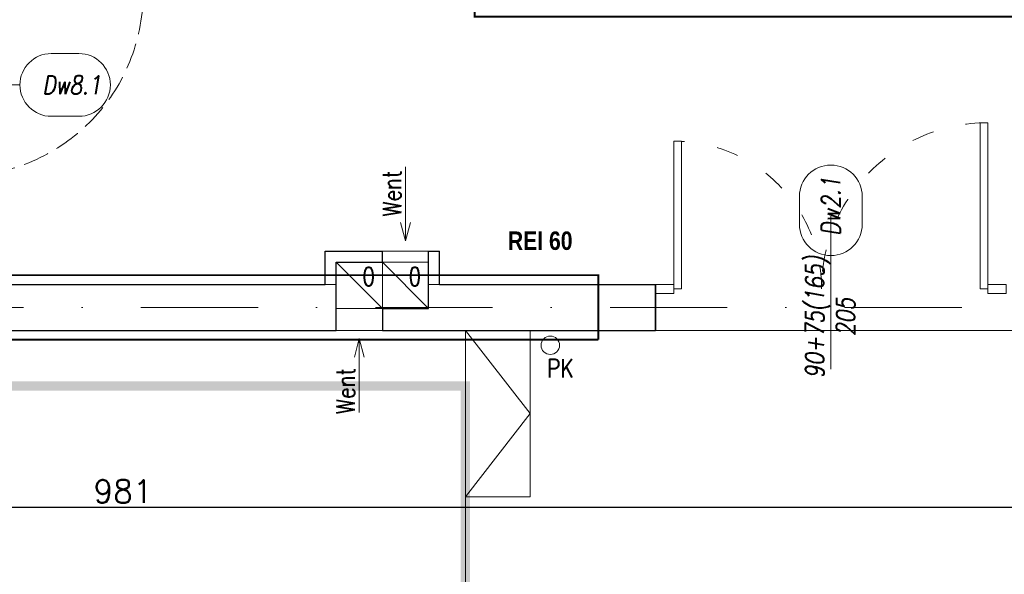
# Model space of a CAD drawing. Header units: millimetres. Extents: x 28291 to 177760, y -399809 to -170937.
# Tile 173 of 256: x 54420 to 54954, y -195084 to -194783. Entities that reach past the tile are written whole.
import ezdxf
from ezdxf.enums import TextEntityAlignment as Align

# ---------------------------------------------------------------- set-up
doc = ezdxf.new("R2010")
doc.units = ezdxf.units.MM
for name, pattern in [('2_3', [1, 0.5, -0.5]), ('ACAD_ISO03W100', [30, 12, -18]), ('CENTER', [0.6, 0.375, -0.075, 0.075, -0.075]), ('DASHDOT', [25.4, 12.7, -6.35, 0, -6.35]), ('Hidden Line', [391.222223, 282.222223, -109]), ('STRICHLINIE', [0.75, 0.5, -0.25])]:
    doc.linetypes.add(name, pattern=pattern)
doc.layers.get('0').update_dxf_attribs({"lineweight": 0})
for name, color, linetype, lineweight in [('! WYPOSAŻENIE', 252, 'Continuous', 5), ('!! 0_ Istn-sciany', 3, 'Continuous', 30), ('!! 0_ Istn-widok', 1, 'Continuous', 15), ('!! 0_Istn-drzwi', 1, 'Continuous', 13), ('!! 0_Istn-went', 5, 'Continuous', 13), ('!! 1  WYDZIELENIE PPOŻ', 252, 'Continuous', 0), ('!! 1_PROJ Sciany', 2, 'Continuous', 40), ('!! wymiary osi', 250, 'Continuous', 9), ('0-osie-liniA', 14, 'DASHDOT', 5)]:
    doc.layers.add(name, color=color, linetype=linetype, lineweight=lineweight)
for name, color, linetype, lineweight, true_color in [('!! 0_Istn-armatura', 9, 'Continuous', 9, 0x808080), ('!! 1_drzwi-linia - zrealizowane', 7, 'Continuous', 5, 0x7a7a7a), ('!! 1_PROJ SCIANY ZREAL - HATCH', 9, 'Continuous', 0, 0x808080), ('!! 1_PROJ ŚCIANY  - zrealizowane', 9, 'Continuous', 35, 0x808080), ('!! 2_OPIS DRZWI ZREAZL', 7, 'Continuous', 5, 0xb5b5b5), ('!! budowa zmiany', 7, 'Continuous', 5, 0xff2e2e)]:
    doc.layers.add(name, color=color, linetype=linetype, lineweight=lineweight, true_color=true_color)
doc.styles.add('50', font='ROMANS.shx', dxfattribs={"width": 0.8, "height": 10})
doc.styles.add('ARCHETYP', font='romans.shx', dxfattribs={"height": 15})
doc.styles.add('STYLE7', font='ARIALNB.TTF')
doc.styles.add('TXT', font='simplex.shx')
doc.dimstyles.new('DIM50', dxfattribs={"dimscale": 5, "dimtxt": 2.5, "dimasz": 1.5, "dimexe": 0, "dimexo": 0, "dimgap": 0.5, "dimtad": 1, "dimdec": 4, "dimrnd": 0.5, "dimdsep": 46, "dimtxsty": 'TXT', "dimblk1": 'TICK1', "dimblk2": 'TICK1', "dimsah": 1, "dimcen": 0, "dimse1": 1, "dimse2": 1, "dimclrd": 1, "dimclre": 7, "dimclrt": 9, "dimadec": 0, "dimazin": 0, "dimtfac": 1, "dimtdec": 4, "dimtmove": 2, "dimatfit": 3, "dimldrblk": 'TICK1', "dimfxl": 1, "dimtolj": 1, "dimarcsym": 0})

# ---------------------------------------------------------------- blocks, each defined once
blk = doc.blocks.new('BLOK OSI')
at = {"layer": '0-osie-liniA', "ltscale": 5}
blk.add_lwpolyline([(48639.25763, -195002.0883), (55442.2848, -195002.0883)], dxfattribs=at)
blk = doc.blocks.new('TICK1')
at = {"color": 2}
blk.add_line((-1, -1), (1, 1), dxfattribs=at)
at = {"color": 0}
for p, q in [((0, -1.4), (0, 1.4)), ((0, 0), (-1, 0))]:
    blk.add_line(p, q, dxfattribs=at)
blk = doc.blocks.new('*D2437')
at = {"layer": '!! wymiary osi', "color": 1, "lineweight": -2, "transparency": 16777216}
blk.add_line((54959.21, -195047.47), (53993.21, -195047.47), dxfattribs=at)
at = {"layer": 'DEFPOINTS', "color": 0, "transparency": 16777216}
for p in [(53985.71, -194951.59), (54966.71, -194951.59), (53985.71, -195047.47)]:
    blk.add_point(p, dxfattribs=at)
at = {"layer": '!! wymiary osi', "color": 1, "lineweight": -2, "transparency": 16777216, "xscale": 7.5, "yscale": 7.5, "zscale": 7.5, "rotation": 180}
blk.add_blockref('TICK1', (53985.71, -195047.47), dxfattribs=at)
at = {"layer": '!! wymiary osi', "color": 1, "lineweight": -2, "transparency": 16777216, "xscale": 7.5, "yscale": 7.5, "zscale": 7.5}
blk.add_blockref('TICK1', (54966.71, -195047.47), dxfattribs=at)
at = {"layer": '!! wymiary osi', "color": 9, "transparency": 16777216, "insert": (54476.21, -195038.72), "char_height": 12.5, "attachment_point": 5, "style": 'TXT'}
blk.add_mtext('\\A1;981', dxfattribs=at)
blk = doc.blocks.new('drzwi dwuskrzydłowe')
for points in [[(68648.18, -214206.57), (68648.18, -214296.57), (68652.18, -214296.57), (68652.18, -214206.57)], [(68486.18, -214216.57), (68486.18, -214296.57), (68482.18, -214296.57), (68482.18, -214216.57)], [(68482.18, -214294.07), (68472.18, -214294.07), (68472.18, -214299.07), (68482.18, -214299.07)], [(68652.18, -214294.07), (68662.18, -214294.07), (68662.18, -214299.07), (68652.18, -214299.07)]]:
    blk.add_lwpolyline(points, close=True)
at = {"linetype": 'ACAD_ISO03W100', "lineweight": 0}
for centre, radius, start, end in [((68652.18, -214296.57), 90, 90, 180), ((68482.18, -214296.57), 80, 0, 90)]:
    blk.add_arc(centre, radius, start, end, dxfattribs=at)
blk = doc.blocks.new('1_ok-opis')
blk.add_line((0, 111.61), (0, 50))
for points in [[(-17, 128.61), (-17, 143.61)], [(17, 128.61), (17, 143.61)]]:
    blk.add_lwpolyline(points)
for centre, start, end in [((0, 143.61), 0, 180), ((0, 128.61), 180, 0)]:
    blk.add_arc(centre, 17, start, end)
at = {"style": 'ARCHETYP'}
for tag, height, rotation, p in [('NR', 12, 90, (0, 136.9)), ('NR', 12, 270, (0, 136.9)), ('SZEROKOŚĆ', 10, 90, (-8, 78.29)), ('WYSOKOŚĆ', 10, 270, (-8, 78.29)), ('WYSOKOŚĆ', 10, 90, (8, 78.29)), ('SZEROKOŚĆ', 10, 270, (8, 78.29))]:
    blk.add_attdef(tag, text='', height=height, rotation=rotation, dxfattribs=at).set_placement(p, align=Align.MIDDLE)
blk = doc.blocks.new('zaw-dr-90-p')
at = {"color": 2, "linetype": 'CENTER', "ltscale": 0.2}
for p, q in [((12, 0), (-12, 0)), ((0, 12), (0, -12)), ((24.5, 24), (31, 24)), ((24.5, 19), (31, 19))]:
    blk.add_line(p, q, dxfattribs=at)
at = {"ltscale": 0.2}
for p, q in [((10, 12), (6.5, 12)), ((10, 0), (10, 6.5))]:
    blk.add_line(p, q, dxfattribs=at)
blk.add_lwpolyline([(0, 6.5), (23.5, 6.5, 0.414214), (28, 11), (28, 31), (24.5, 31), (24.5, 11, -0.414214), (23.5, 10), (0, 10, 4.561698), (7.6, 6.5), (4.9, 4.2)], format="xyb", dxfattribs=at)
blk.add_lwpolyline([(-0.2, -0.2), (-2.5, -0.2), (-2.5, 0.2), (-0.2, 0.2), (-0.2, 2.5), (0.2, 2.5), (0.2, 0.2), (2.8, 0.2), (2.8, -0.2), (0.2, -0.2), (0.2, -2.8), (-0.2, -2.8)], close=True)
blk.add_lwpolyline([(10, 10), (10, 39), (6.5, 39), (6.5, 10)], dxfattribs=at)
blk.add_circle((0, 0), 6.5, dxfattribs=at)
blk = doc.blocks.new('drzwi 90- sc 12')
for p, q in [((-13620.32, 20410.16), (-13620.32, 20313.77)), ((-13614.92, 20409.86), (-13620.32, 20409.86)), ((-13616.12, 20410.26), (-13620.22, 20410.26)), ((-13616.12, 20410.26), (-13620, 20410.26)), ((-13618.17, 20410.26), (-13616.22, 20410.26)), ((-13618.17, 20410.26), (-13616.22, 20410.26)), ((-13616.12, 20410.26), (-13616.12, 20411.46)), ((-13616.12, 20411.46), (-13615.02, 20411.46)), ((-13614.92, 20411.36), (-13614.92, 20313.77)), ((-13620.32, 20313.47), (-13620.32, 20317.97)), ((-13614.92, 20312.27), (-13614.92, 20317.97)), ((-13614.92, 20313.77), (-13620.32, 20313.77)), ((-13618.22, 20313.37), (-13620.22, 20313.37)), ((-13618.22, 20313.67), (-13618.22, 20313.37)), ((-13618.22, 20313.67), (-13616.42, 20313.67)), ((-13617.77, 20311.12), (-13617.77, 20305.72)), ((-13617.77, 20311.12), (-13617.77, 20305.72)), ((-13616.17, 20309.92), (-13616.17, 20311.02)), ((-13615.92, 20313.17), (-13615.92, 20312.17)), ((-13615.92, 20312.17), (-13615.02, 20312.17)), ((-13715.57, 20308.32), (-13715.57, 20308.56)), ((-13715.57, 20307.69), (-13715.57, 20308.56)), ((-13715.57, 20307.82), (-13715.57, 20308.56)), ((-13715.57, 20307.72), (-13715.37, 20307.72)), ((-13616.17, 20309.92), (-13617.37, 20309.92)), ((-13715.77, 20301.96), (-13716.27, 20301.96)), ((-13616.77, 20301.96), (-13616.27, 20301.96))]:
    blk.add_line(p, q)
for points in [[(-13665.27, 20284.96), (-13665.27, 20325.83)], [(-13615.57, 20309.64), (-13615.32, 20309.64), (-13615.32, 20309.82), (-13616.32, 20309.82), (-13616.32, 20309.64), (-13615.92, 20309.64)]]:
    blk.add_lwpolyline(points)
at = {"lineweight": 30}
for points in [[(-13716.27, 20308.92), (-13721.27, 20308.92)], [(-13716.27, 20308.92), (-13716.27, 20296.92)], [(-13614.27, 20308.92), (-13609.27, 20308.92)], [(-13614.27, 20308.92), (-13614.27, 20296.92)]]:
    blk.add_lwpolyline(points, dxfattribs=at)
at = {"ltscale": 0.2}
for points in [[(-13715.57, 20307.51), (-13715.57, 20309.48, 0.414214), (-13715.91, 20309.82), (-13719.43, 20309.82, 0.414214), (-13719.77, 20309.48), (-13719.77, 20308.92), (-13719.59, 20308.92), (-13719.59, 20309.48, -0.414214), (-13719.43, 20309.64), (-13716.97, 20309.64)], [(-13716.97, 20309.64), (-13715.91, 20309.64, -0.414214), (-13715.75, 20309.48), (-13715.75, 20307.51)], [(-13715.75, 20307.76), (-13715.75, 20305.58, 0.414214), (-13715.41, 20305.24), (-13714.96, 20305.24, -0.414214), (-13714.8, 20305.08), (-13714.8, 20304.48, 0.414214), (-13714.46, 20304.14), (-13713.28, 20304.14, 0.414214), (-13712.94, 20304.48), (-13712.94, 20305.15, -1), (-13712.75, 20305.15), (-13712.75, 20301.96, -0.414214), (-13712.91, 20301.8), (-13715.43, 20301.8, -0.414214), (-13715.59, 20301.96), (-13715.59, 20302.52), (-13715.77, 20302.52), (-13715.77, 20301.96, 0.414214), (-13715.43, 20301.62), (-13712.91, 20301.62, 0.414214), (-13712.57, 20301.96), (-13712.57, 20305.15, 1), (-13713.12, 20305.15), (-13713.12, 20304.48, -0.414214), (-13713.28, 20304.32), (-13714.46, 20304.32, -0.414214), (-13714.62, 20304.48), (-13714.62, 20305.08, 0.414214), (-13714.96, 20305.42), (-13715.41, 20305.42, -0.414214), (-13715.57, 20305.58), (-13715.57, 20307.64)], [(-13615.92, 20309.64), (-13616.63, 20309.64, 0.414214), (-13616.79, 20309.48), (-13616.79, 20305.58, -0.414214), (-13617.13, 20305.24), (-13617.58, 20305.24, 0.414214), (-13617.74, 20305.08), (-13617.74, 20304.48, -0.414214), (-13618.08, 20304.14), (-13619.26, 20304.14, -0.414214), (-13619.6, 20304.48), (-13619.6, 20305.15, 1), (-13619.79, 20305.15), (-13619.79, 20301.96, 0.414214), (-13619.63, 20301.8), (-13617.11, 20301.8, 0.414214), (-13616.95, 20301.96), (-13616.95, 20302.52), (-13616.77, 20302.52), (-13616.77, 20301.96, -0.414214), (-13617.11, 20301.62), (-13619.63, 20301.62, -0.414214), (-13619.97, 20301.96), (-13619.97, 20305.15, -1), (-13619.42, 20305.15), (-13619.42, 20304.48, 0.414214), (-13619.26, 20304.32), (-13618.08, 20304.32, 0.414214), (-13617.92, 20304.48), (-13617.92, 20305.08, -0.414214), (-13617.58, 20305.42), (-13617.13, 20305.42, 0.414214), (-13616.97, 20305.58), (-13616.97, 20309.48, -0.414214), (-13616.63, 20309.82), (-13613.11, 20309.82, -0.414214), (-13612.77, 20309.48), (-13612.77, 20308.92), (-13612.95, 20308.92), (-13612.95, 20309.48, 0.414214), (-13613.11, 20309.64), (-13615.57, 20309.64)]]:
    blk.add_lwpolyline(points, format="xyb", dxfattribs=at)
blk.add_lwpolyline([(-13616.79, 20308.82), (-13616.97, 20308.82), (-13616.97, 20307.42), (-13616.79, 20307.42)], close=True)
for centre, radius, start, end in [((-13620.22, 20410.16), 0.1, 90, 180), ((-13615.02, 20411.36), 0.1, 0, 90), ((-13620.22, 20313.47), 0.1, 180, 270), ((-13616.42, 20313.17), 0.5, 0, 90), ((-13616.27, 20311.02), 0.1, 0, 90), ((-13615.02, 20312.27), 0.1, 270, 0)]:
    blk.add_arc(centre, radius, start, end)
at = {"linetype": 'Hidden Line', "lineweight": 9, "ltscale": 0.05}
blk.add_arc((-13615.5, 20305.14), 99.12, 94.8005, 177.6944, dxfattribs=at)
at = {"xscale": 0.09999999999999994, "yscale": 0.09999999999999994, "zscale": 0.09999999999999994, "rotation": 180.0000000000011}
blk.add_blockref('zaw-dr-90-p', (-13614.92, 20310.92), dxfattribs=at)

msp = doc.modelspace()

# ---------------------------------------------------------------- linework, layer by layer
at = {"layer": '!! 0_ Istn-sciany'}
for p, q in [((54585.71142, -194926.5883), (54585.71142, -194908.5883)), ((54641.71142, -194939.5883), (54641.71142, -194908.5883)), ((54647.71142, -194926.5883), (54647.71142, -194908.5883)), ((54591.71142, -194951.5883), (54591.71142, -194914.5883))]:
    msp.add_line(p, q, dxfattribs=at)
for points in [[(54585.71142, -194908.5883), (54616.71142, -194908.5883)], [(54616.71142, -194914.5883), (54616.71142, -194908.5883)], [(54641.71142, -194908.5883), (54647.71142, -194908.5883)], [(54591.71142, -194914.5883), (54616.71142, -194914.5883)], [(54391.71142, -194926.5883), (54585.71142, -194926.5883)], [(54647.71142, -194926.5883), (54764.71142, -194926.5883)], [(54616.71142, -194939.5883), (54641.71142, -194939.5883)], [(54616.71142, -194939.5883), (54616.71142, -194951.5883)], [(54137.71142, -194951.5883), (54591.71142, -194951.5883)], [(54616.71142, -194951.5883), (54764.71142, -194951.5883)]]:
    msp.add_lwpolyline(points, dxfattribs=at)
at = {"layer": '!! 0_ Istn-widok'}
for points in [[(54585.71142, -194926.5883), (54591.71142, -194926.5883)], [(54647.71142, -194926.5883), (54641.71142, -194926.5883)]]:
    msp.add_lwpolyline(points, dxfattribs=at)
at = {"layer": '!! 0_Istn-armatura'}
msp.add_circle((54707.71142, -194959.5883), 5, dxfattribs=at)
at = {"layer": '!! 0_Istn-drzwi'}
msp.add_lwpolyline([(54859.71142, -194889.63254), (54859.71142, -194972.5883)], dxfattribs=at)
at = {"layer": '!! 0_Istn-went'}
for points in [[(54629.21142, -194862.98656), (54629.21142, -194903.03308)], [(54629.21142, -194903.03308), (54626.53193, -194893.03308)], [(54629.21142, -194903.03308), (54631.89092, -194893.03308)], [(54616.71142, -194908.5883), (54641.71142, -194908.5883)], [(54591.71142, -194914.5883), (54616.71142, -194939.5883)], [(54616.71142, -194914.5883), (54641.71142, -194939.5883)], [(54616.71142, -194951.5883), (54591.71142, -194951.5883)], [(54604.21142, -194955.9662), (54601.53193, -194965.9662)], [(54604.21142, -194996.01273), (54604.21142, -194955.9662)], [(54604.21142, -194955.9662), (54606.89092, -194965.9662)]]:
    msp.add_lwpolyline(points, dxfattribs=at)
for points in [[(54591.71142, -194939.5883), (54616.71142, -194939.5883), (54616.71142, -194914.5883), (54591.71142, -194914.5883)], [(54616.71142, -194939.5883), (54641.71142, -194939.5883), (54641.71142, -194914.5883), (54616.71142, -194914.5883)]]:
    msp.add_lwpolyline(points, close=True, dxfattribs=at)
at = {"layer": '!! 1  WYDZIELENIE PPOŻ', "color": 20, "linetype": '2_3', "ltscale": 10, "true_color": 0xf65c09, "const_width": 1}
for points in [[(54974.71142, -194926.5883), (54974.71142, -194781.5883), (54666.71142, -194781.5883), (54666.71142, -194356.5883), (54396.71142, -194356.5883), (54396.71142, -194921.5883), (54733.71142, -194921.5883), (54733.71142, -194956.5883)], [(54961.71142, -194956.5883), (54961.71142, -195569.5883), (53208.71142, -195569.5883), (53208.71142, -194956.5883), (54733.71142, -194956.5883)]]:
    msp.add_lwpolyline(points, dxfattribs=at)
msp.add_lwpolyline([(54859.71142, -194956.5883), (54859.71142, -194956.5883)], close=True, dxfattribs=at)
at = {"layer": '!! 1_PROJ Sciany', "color": 92, "linetype": 'STRICHLINIE', "ltscale": 25, "true_color": 0x00c200, "const_width": 5}
msp.add_lwpolyline([(53223.71142, -194981.5883), (53223.71142, -195544.5883), (54661.71142, -195544.5883), (54661.71142, -194981.5883)], close=True, dxfattribs=at)
at = {"layer": '!! 1_PROJ SCIANY ZREAL - HATCH'}
msp.add_lwpolyline([(54966.71142, -195574.5883), (53203.71142, -195574.5883), (53203.71142, -194951.5883), (54966.71142, -194951.5883)], close=True, dxfattribs=at)
at = {"layer": '!! 1_PROJ ŚCIANY  - zrealizowane'}
msp.add_lwpolyline([(54764.71142, -194926.5883), (54764.71142, -194951.5883)], dxfattribs=at)
at = {"layer": '!! budowa zmiany', "color": 1, "true_color": 0xee1111}
msp.add_lwpolyline([(54661.71142, -194951.5883), (53203.71142, -194951.5883), (53203.71142, -195574.5883), (54661.71142, -195574.5883)], close=True, dxfattribs=at)
for points in [[(54696.71142, -194951.5883), (54661.71142, -194951.5883), (54661.71142, -195041.5883), (54696.71142, -195041.5883)], [(54661.71142, -195041.5883), (54696.71142, -194996.5883), (54661.71142, -194951.5883)], [(54696.71142, -195041.5883), (54696.71142, -194951.5883)]]:
    msp.add_lwpolyline(points, dxfattribs=at)

# ---------------------------------------------------------------- block references
at = {"layer": '!! 0_ Istn-sciany'}
msp.add_blockref('BLOK OSI', (0, 63), dxfattribs=at)
at = {"layer": '!! 1_drzwi-linia - zrealizowane', "xscale": -1, "rotation": 270}
msp.add_blockref('drzwi 90- sc 12', (34082.78708, -181153.3186), dxfattribs=at)
at = {"layer": '!! 1_drzwi-linia - zrealizowane'}
msp.add_blockref('drzwi dwuskrzydłowe', (-13707.47074, 19367.4853), dxfattribs=at)
at = {"layer": '!! 2_OPIS DRZWI ZREAZL'}
ref = msp.add_blockref('1_ok-opis', (54308.71104, -194818.58826), dxfattribs=dict(at, xscale=-1, rotation=269.9999963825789))
ref.add_attrib('WYSOKOŚĆ', '90 (EI30)', dxfattribs={"layer": '0', "height": 10, "rotation": 359.9999964, "style": '50', "oblique": 10, "width": 0.8}).set_placement((54387.00189, -194810.58826), align=Align.MIDDLE)
ref.add_attrib('SZEROKOŚĆ', '205', dxfattribs={"layer": '0', "height": 10, "rotation": 359.9999964, "style": '50', "oblique": 10, "width": 0.8}).set_placement((54387.00189, -194826.58826), align=Align.MIDDLE)
ref.add_attrib('NR', 'Dw8.1', dxfattribs={"layer": '0', "height": 10, "rotation": 359.9999964, "style": '50', "oblique": 10, "width": 0.8}).set_placement((54448.36604, -194818.58827), align=Align.MIDDLE)
ref = msp.add_blockref('1_ok-opis', (54859.71142, -195022.5883), dxfattribs=dict(at, xscale=-1, rotation=359.9999963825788))
ref.add_attrib('WYSOKOŚĆ', '90+75(165)', dxfattribs={"layer": '0', "height": 10, "rotation": 89.9999964, "style": '50', "oblique": 10, "width": 0.8}).set_placement((54851.71143, -194944.29745), align=Align.MIDDLE)
ref.add_attrib('SZEROKOŚĆ', '205', dxfattribs={"layer": '0', "height": 10, "rotation": 89.9999964, "style": '50', "oblique": 10, "width": 0.8}).set_placement((54867.71143, -194944.29745), align=Align.MIDDLE)
ref.add_attrib('NR', 'Dw2.1', dxfattribs={"layer": '0', "height": 10, "rotation": 89.9999964, "style": '50', "oblique": 10, "width": 0.8}).set_placement((54859.71143, -194884.38116), align=Align.MIDDLE)

# ---------------------------------------------------------------- texts
at = {"layer": '! WYPOSAŻENIE', "color": 20, "true_color": 0xf65c09, "insert": (54684.72102, -194897.94868), "char_height": 10, "attachment_point": 1, "style": 'STYLE7'}
msp.add_mtext_dynamic_manual_height_columns('REI 60', width=58.1261145, gutter_width=75, heights=[0], dxfattribs=at)
at = {"layer": '!! 0_Istn-armatura', "style": 'ARCHETYP', "width": 0.8}
msp.add_text('PK', height=10, rotation=0, dxfattribs=at).set_placement((54705.92953, -194977.04165))
at = {"layer": '!! 0_Istn-went', "style": 'ARCHETYP', "width": 0.8}
for s, rotation, p in [('Went', 90, (54626.8812, -194889.84271)), ('0', 0, (54605.87286, -194927.41077)), ('0', 0, (54630.87286, -194927.41077)), ('Went', 90, (54601.8812, -194996.82744))]:
    msp.add_text(s, height=10, rotation=rotation, dxfattribs=at).set_placement(p)

# ---------------------------------------------------------------- dimensions: what is measured, and where the dimension line sits
at = {"layer": '!! wymiary osi'}
dim = msp.add_linear_dim(base=(53985.71142, -195047.46722), p1=(54966.71142, -194951.5883), p2=(53985.71142, -194951.5883), dimstyle='DIM50', dxfattribs=at)
dim.commit()
dim.dimension.update_dxf_attribs({"geometry": '*D2437', "text_midpoint": (54476.21142, -195038.71722)})

doc.saveas('drawing.dxf')
